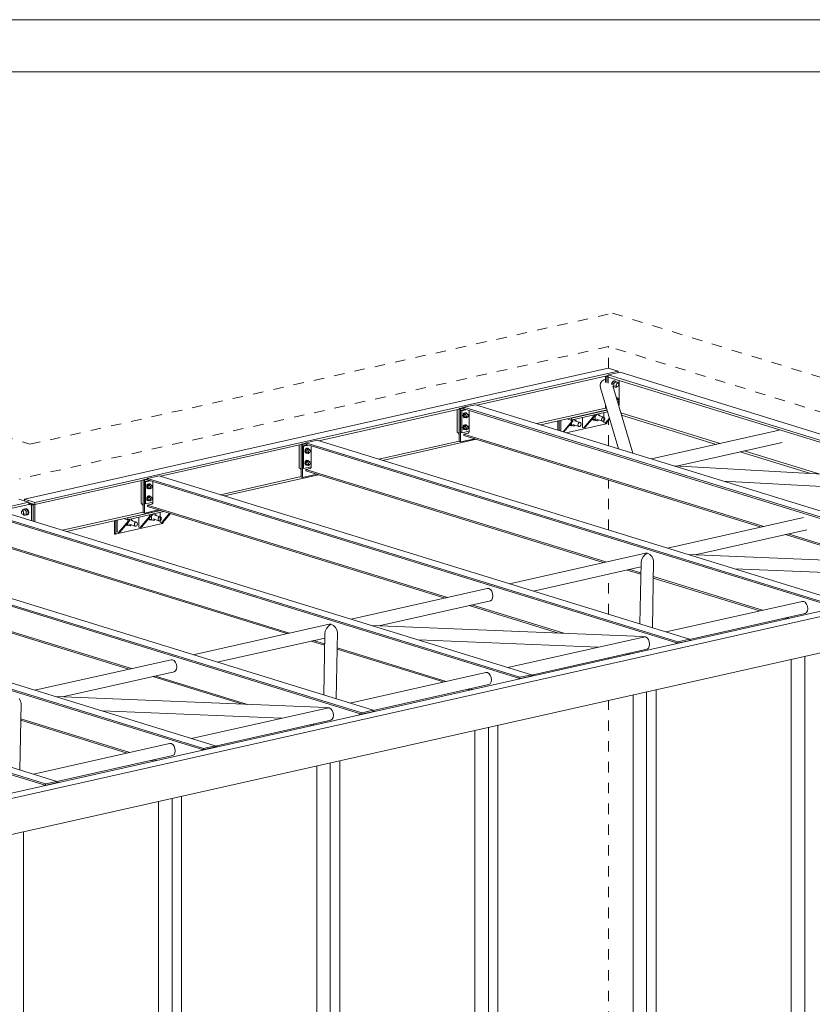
# Model space of a CAD drawing. Header units: millimetres. Extents: x -117 to 303, y -130 to 167.
# Tile 12 of 13: x 137 to 213, y 73 to 167. Entities that reach past the tile are written whole.
import ezdxf

# ---------------------------------------------------------------- set-up
doc = ezdxf.new("R2010")
doc.units = ezdxf.units.MM
doc.linetypes.add('XKITLINE00', pattern=[0])
doc.linetypes.add('XKITLINE01', pattern=[4, 1, -1, 1, -1])
for name, color, linetype, lineweight in [('List výkresu', 3, 'Continuous', 0), ('Prvek', 2, 'Continuous', 0), ('Šroub', 3, 'Continuous', 0)]:
    doc.layers.add(name, color=color, linetype=linetype, lineweight=lineweight)

msp = doc.modelspace()

# ---------------------------------------------------------------- linework, layer by layer
at = {"layer": 'List výkresu', "color": 7, "linetype": 'XKITLINE00', "lineweight": 0}
for p, q in [((302.828, 167.218), (-117.172, 167.218)), ((297.828, 162.218), (-112.172, 162.218))]:
    msp.add_line(p, q, dxfattribs=at)
at = {"layer": 'Prvek', "color": 7, "linetype": 'XKITLINE01', "lineweight": 0}
for p, q in [((137.921, 126.407), (193.963, 138.997)), ((193.963, 138.997), (215.265, 132.436)), ((193.573, 135.796), (136.922, 123.069)), ((193.573, 133.704), (193.573, 135.796)), ((214.355, 129.395), (193.573, 135.796)), ((133.375, 127.807), (137.921, 126.407)), ((193.573, 126.264), (193.573, 128.705)), ((193.573, 118.164), (193.573, 122.972)), ((193.573, 110.064), (193.573, 113.911)), ((193.573, 105.778), (193.573, 105.886)), ((193.573, 66.86), (193.573, 101.786))]:
    msp.add_line(p, q, dxfattribs=at)
at = {"layer": 'Prvek', "color": 3, "linetype": 'XKITLINE00', "lineweight": 0}
for p, q in [((137.41, 121.111), (193.528, 133.718)), ((194.503, 133.418), (193.528, 133.718)), ((138.385, 120.811), (194.503, 133.418)), ((180.914, 130.163), (193.286, 132.942)), ((193.13, 132.585), (192.935, 132.455)), ((193.286, 132.619), (193.13, 132.585)), ((193.286, 132.952), (193.546, 133.01)), ((193.286, 132.952), (193.416, 132.912)), ((193.286, 132.347), (193.286, 132.952)), ((193.546, 132.941), (193.416, 132.912)), ((193.416, 132.912), (193.546, 132.941)), ((193.416, 132.912), (193.416, 132.329)), ((193.546, 132.872), (193.416, 132.912)), ((193.416, 132.329), (193.416, 132.912)), ((194.686, 133.321), (193.546, 133.065)), ((193.546, 133.065), (193.546, 132.862)), ((214.198, 126.704), (193.546, 133.065)), ((193.546, 132.279), (193.546, 132.872)), ((214.198, 126.502), (193.546, 132.862)), ((194.503, 133.28), (194.503, 133.418)), ((194.603, 130.263), (194.603, 132.536)), ((194.686, 133.321), (214.365, 127.26)), ((192.804, 132.264), (192.759, 132.04)), ((192.759, 132.04), (192.804, 131.819)), ((192.935, 132.455), (192.804, 132.264)), ((192.804, 131.819), (194.537, 125.967)), ((195.911, 125.544), (193.989, 132.036)), ((165.706, 126.746), (179.218, 129.782)), ((179.03, 127.538), (179.03, 129.739)), ((179.657, 129.929), (179.218, 129.83)), ((179.218, 129.83), (179.348, 129.79)), ((179.218, 129.83), (179.218, 126.665)), ((179.657, 129.859), (179.348, 129.79)), ((179.348, 129.79), (179.348, 126.625)), ((179.847, 129.767), (179.348, 129.655)), ((179.951, 129.735), (179.452, 129.623)), ((180.768, 130.208), (179.657, 129.958)), ((179.657, 129.958), (179.657, 129.825)), ((179.657, 129.958), (230.665, 114.25)), ((179.657, 129.825), (230.651, 114.121)), ((180.768, 130.208), (231.775, 114.499)), ((186.674, 128.389), (193.286, 129.874)), ((187.055, 128.272), (193.43, 129.704)), ((193.286, 129.864), (193.286, 130.192)), ((193.286, 129.864), (193.393, 129.831)), ((194.589, 130.171), (194.56, 130.11)), ((194.603, 130.263), (194.589, 130.171)), ((179.348, 129.655), (179.452, 129.623)), ((179.348, 129.655), (179.348, 127.532)), ((179.452, 129.623), (179.452, 127.5)), ((180.177, 127.642), (180.177, 129.665)), ((189.578, 128.838), (189.927, 128.731)), ((189.957, 128.73), (189.927, 128.731)), ((190.005, 128.9), (189.94, 128.92)), ((189.957, 128.73), (193.484, 129.523)), ((189.982, 128.748), (189.957, 128.73)), ((189.999, 128.78), (189.982, 128.748)), ((190.005, 128.822), (189.999, 128.78)), ((190.005, 128.9), (193.44, 129.671)), ((190.005, 128.822), (190.005, 128.9)), ((190.027, 128.588), (190.027, 128.746)), ((190.149, 128.773), (190.149, 128.615)), ((191.056, 128.022), (191.056, 128.977)), ((192.096, 129.053), (191.186, 127.982)), ((192.217, 129.08), (191.308, 128.009)), ((192.096, 129.211), (192.096, 129.053)), ((192.096, 129.053), (192.217, 129.08)), ((192.217, 129.238), (192.217, 129.08)), ((193.125, 128.487), (193.125, 129.442)), ((193.255, 128.447), (193.661, 128.925)), ((193.686, 128.839), (193.376, 128.474)), ((194.764, 129.419), (204.304, 126.481)), ((194.83, 129.196), (203.923, 126.395)), ((188.706, 127.763), (188.706, 128.642)), ((188.836, 127.723), (188.836, 128.672)), ((188.988, 127.676), (188.988, 128.706)), ((189.198, 127.612), (190.027, 128.588)), ((190.149, 128.615), (189.276, 127.587)), ((189.509, 127.516), (193.35, 128.379)), ((190.149, 128.615), (190.027, 128.588)), ((191.186, 127.982), (191.056, 128.022)), ((191.186, 127.982), (191.308, 128.009)), ((193.255, 128.447), (193.125, 128.487)), ((193.376, 128.474), (193.255, 128.447)), ((193.35, 128.379), (193.376, 128.396)), ((193.376, 128.396), (193.393, 128.428)), ((193.393, 128.428), (193.398, 128.471)), ((193.398, 128.471), (193.398, 128.5)), ((171.847, 124.855), (180.873, 126.883)), ((179.111, 127.495), (179.03, 127.538)), ((179.183, 127.417), (179.111, 127.495)), ((179.218, 127.354), (179.183, 127.417)), ((179.348, 127.532), (179.452, 127.5)), ((179.348, 126.625), (180.713, 126.932)), ((179.452, 127.5), (180.177, 127.663)), ((179.657, 127.39), (180.07, 127.483)), ((179.657, 127.257), (179.657, 127.39)), ((179.657, 127.39), (208.516, 118.503)), ((179.657, 127.257), (208.266, 118.446)), ((180.111, 127.502), (180.07, 127.483)), ((180.146, 127.539), (180.111, 127.502)), ((180.169, 127.588), (180.146, 127.539)), ((180.177, 127.642), (180.169, 127.588)), ((197.692, 124.995), (209.975, 127.755)), ((150.498, 123.33), (164.01, 126.365)), ((163.822, 124.122), (163.822, 126.323)), ((164.449, 126.512), (164.01, 126.413)), ((164.01, 126.413), (164.14, 126.373)), ((164.01, 126.413), (164.01, 123.249)), ((164.449, 126.443), (164.14, 126.373)), ((164.14, 126.373), (164.14, 123.209)), ((164.639, 126.35), (164.14, 126.238)), ((164.14, 126.238), (164.244, 126.206)), ((164.14, 126.238), (164.14, 124.116)), ((164.743, 126.318), (164.244, 126.206)), ((164.244, 126.206), (164.244, 124.084)), ((165.56, 126.791), (164.449, 126.542)), ((164.449, 126.542), (164.449, 126.409)), ((164.449, 126.542), (215.457, 110.833)), ((164.449, 126.409), (215.442, 110.704)), ((164.969, 124.225), (164.969, 126.249)), ((165.56, 126.791), (216.567, 111.082)), ((171.466, 124.972), (179.218, 126.714)), ((179.218, 126.665), (179.348, 126.625)), ((200.118, 124.306), (210.274, 126.587)), ((206.241, 125.681), (212.987, 123.604)), ((206.622, 125.767), (213.787, 123.56)), ((163.903, 124.078), (163.822, 124.122)), ((163.975, 124.001), (163.903, 124.078)), ((164.01, 123.938), (163.975, 124.001)), ((164.14, 124.116), (164.244, 124.084)), ((164.244, 124.084), (164.969, 124.247)), ((164.449, 123.974), (164.862, 124.066)), ((164.903, 124.086), (164.862, 124.066)), ((164.938, 124.123), (164.903, 124.086)), ((164.961, 124.172), (164.938, 124.123)), ((164.969, 124.225), (164.961, 124.172)), ((199.891, 124.318), (227.66, 122.803)), ((149.241, 123.096), (148.802, 122.997)), ((150.351, 123.375), (149.241, 123.125)), ((149.241, 123.125), (149.241, 122.992)), ((149.241, 123.125), (200.249, 107.417)), ((150.351, 123.375), (201.359, 107.666)), ((156.258, 121.556), (164.01, 123.297)), ((156.639, 121.439), (165.665, 123.466)), ((164.01, 123.249), (164.14, 123.209)), ((164.14, 123.209), (165.505, 123.515)), ((164.449, 123.84), (164.449, 123.974)), ((164.449, 123.974), (193.308, 115.086)), ((164.449, 123.84), (193.058, 115.03)), ((138.385, 120.608), (148.802, 122.949)), ((148.614, 120.705), (148.614, 122.906)), ((148.802, 122.997), (148.932, 122.957)), ((148.802, 122.997), (148.802, 119.832)), ((149.241, 123.026), (148.932, 122.957)), ((148.932, 122.957), (148.932, 119.792)), ((149.431, 122.934), (148.932, 122.822)), ((148.932, 122.822), (149.036, 122.79)), ((148.932, 122.822), (148.932, 120.699)), ((149.535, 122.902), (149.036, 122.79)), ((149.036, 122.79), (149.036, 120.667)), ((149.241, 122.992), (200.234, 107.288)), ((149.761, 120.809), (149.761, 122.832)), ((204.623, 122.861), (223.366, 121.839)), ((52.123, 101.571), (137.821, 120.823)), ((135.03, 119.993), (137.821, 120.62)), ((137.821, 120.823), (136.846, 121.123)), ((137.41, 120.949), (137.41, 121.111)), ((137.41, 121.111), (138.385, 120.811)), ((137.821, 120.62), (137.821, 120.823)), ((137.821, 120.782), (138.385, 120.608)), ((137.821, 120.782), (138.385, 120.608)), ((138.232, 120.574), (137.821, 120.701)), ((137.821, 120.701), (138.232, 120.574)), ((138.08, 120.54), (137.821, 120.62)), ((138.08, 120.54), (138.232, 120.574)), ((138.08, 119.054), (138.08, 120.54)), ((138.232, 120.574), (138.385, 120.608)), ((138.232, 119.007), (138.232, 120.574)), ((138.232, 120.574), (138.232, 119.007)), ((138.385, 120.608), (138.385, 120.811)), ((138.385, 120.608), (138.385, 118.96)), ((148.694, 120.662), (148.614, 120.705)), ((148.767, 120.584), (148.694, 120.662)), ((148.802, 120.521), (148.767, 120.584)), ((148.932, 120.699), (149.036, 120.667)), ((149.036, 120.667), (149.761, 120.83)), ((149.241, 120.557), (149.654, 120.65)), ((149.241, 120.424), (149.241, 120.557)), ((149.241, 120.557), (178.1, 111.67)), ((149.241, 120.424), (177.85, 111.613)), ((149.695, 120.669), (149.654, 120.65)), ((149.729, 120.706), (149.695, 120.669)), ((149.752, 120.755), (149.729, 120.706)), ((149.761, 120.809), (149.752, 120.755)), ((133.773, 119.789), (185.041, 104)), ((133.773, 119.656), (185.026, 103.871)), ((134.884, 120.038), (186.151, 104.249)), ((141.05, 118.139), (148.802, 119.881)), ((141.431, 118.022), (150.457, 120.05)), ((147.346, 119.316), (147.281, 119.336)), ((147.298, 119.147), (150.819, 119.938)), ((147.346, 119.316), (150.521, 120.03)), ((147.346, 119.239), (147.346, 119.316)), ((148.398, 118.439), (148.398, 119.394)), ((149.437, 119.469), (148.528, 118.399)), ((149.558, 119.497), (148.649, 118.426)), ((148.802, 119.832), (148.932, 119.792)), ((148.932, 119.792), (150.297, 120.099)), ((149.437, 119.627), (149.437, 119.469)), ((149.437, 119.469), (149.558, 119.497)), ((149.558, 119.655), (149.558, 119.497)), ((150.466, 118.903), (150.466, 119.859)), ((150.596, 118.863), (151.366, 119.77)), ((151.444, 119.746), (150.717, 118.891)), ((199.24, 116.419), (212.33, 119.359)), ((146.047, 119.059), (146.047, 117.787)), ((146.129, 117.77), (150.692, 118.795)), ((146.177, 117.863), (146.177, 119.088)), ((146.329, 117.974), (146.329, 119.123)), ((147.368, 119.005), (146.459, 117.934)), ((147.49, 119.032), (146.581, 117.961)), ((146.919, 119.255), (147.268, 119.147)), ((147.298, 119.147), (147.268, 119.147)), ((147.323, 119.164), (147.298, 119.147)), ((147.34, 119.197), (147.323, 119.164)), ((147.346, 119.239), (147.34, 119.197)), ((147.368, 119.163), (147.368, 119.005)), ((147.368, 119.005), (147.49, 119.032)), ((147.49, 119.19), (147.49, 119.032)), ((148.528, 118.399), (148.398, 118.439)), ((148.528, 118.399), (148.649, 118.426)), ((150.596, 118.863), (150.466, 118.903)), ((150.717, 118.891), (150.596, 118.863)), ((150.692, 118.795), (150.717, 118.813)), ((150.717, 118.813), (150.734, 118.845)), ((150.734, 118.845), (150.74, 118.888)), ((150.74, 118.888), (150.74, 118.917)), ((129.738, 91.438), (247.296, 117.847)), ((130.712, 91.138), (248.271, 117.547)), ((146.047, 117.787), (146.099, 117.771)), ((146.129, 117.77), (146.099, 117.771)), ((146.154, 117.788), (146.129, 117.77)), ((146.171, 117.82), (146.154, 117.788)), ((146.177, 117.863), (146.171, 117.82)), ((146.459, 117.934), (146.329, 117.974)), ((146.459, 117.934), (146.581, 117.961)), ((201.896, 115.781), (212.63, 118.192)), ((210.584, 117.733), (219.191, 115.082)), ((210.834, 117.789), (219.689, 115.062)), ((119.675, 116.622), (170.943, 100.833)), ((133.773, 117.221), (162.892, 108.253)), ((133.773, 117.087), (162.642, 108.197)), ((118.565, 116.372), (169.833, 100.584)), ((118.565, 116.239), (169.818, 100.455)), ((197.122, 115.943), (184.032, 113.002)), ((196.877, 115.535), (196.745, 115.271)), ((197.075, 115.773), (196.877, 115.535)), ((197.286, 115.933), (197.075, 115.773)), ((197.272, 115.941), (197.122, 115.943)), ((197.286, 115.933), (197.272, 115.941)), ((197.308, 115.93), (197.286, 115.933)), ((197.537, 115.815), (197.308, 115.93)), ((197.732, 115.629), (197.537, 115.815)), ((197.862, 115.4), (197.732, 115.629)), ((201.223, 115.808), (227.283, 114.755)), ((186.35, 112.288), (196.692, 114.612)), ((196.699, 115.022), (196.596, 109.133)), ((196.745, 115.271), (196.699, 115.022)), ((197.795, 108.763), (197.907, 115.164)), ((197.907, 115.164), (197.862, 115.4)), ((118.565, 113.804), (147.684, 104.837)), ((118.565, 113.671), (147.434, 104.78)), ((130.712, 87.665), (248.271, 114.074)), ((195.376, 114.316), (196.68, 113.915)), ((195.626, 114.372), (196.682, 114.047)), ((197.881, 113.678), (208.375, 110.446)), ((205.7, 114.429), (222.995, 113.73)), ((103.357, 112.956), (154.625, 97.167)), ((103.357, 112.823), (154.61, 97.038)), ((104.467, 113.205), (155.735, 97.416)), ((197.879, 113.545), (208.125, 110.39)), ((181.914, 112.526), (168.824, 109.586)), ((182.064, 112.525), (181.914, 112.526)), ((182.214, 112.434), (182.064, 112.525)), ((182.341, 112.269), (182.214, 112.434)), ((182.426, 112.054), (182.341, 112.269)), ((182.456, 111.822), (182.426, 112.054)), ((182.426, 111.609), (182.456, 111.822)), ((171.48, 108.948), (182.214, 111.359)), ((180.168, 110.9), (188.775, 108.249)), ((180.418, 110.956), (189.273, 108.229)), ((182.214, 111.359), (182.341, 111.446)), ((182.341, 111.446), (182.426, 111.609)), ((212.19, 111.303), (199.099, 108.362)), ((212.339, 111.301), (212.19, 111.303)), ((212.489, 111.21), (212.339, 111.301)), ((212.616, 111.045), (212.489, 111.21)), ((212.701, 110.83), (212.616, 111.045)), ((212.731, 110.598), (212.701, 110.83)), ((201.359, 107.635), (212.489, 110.135)), ((212.489, 110.135), (212.616, 110.222)), ((212.616, 110.222), (212.701, 110.385)), ((212.701, 110.385), (212.731, 110.598)), ((88.149, 109.539), (139.416, 93.751)), ((88.149, 109.406), (139.402, 93.622)), ((89.259, 109.789), (140.527, 94)), ((166.706, 109.11), (153.616, 106.169)), ((166.659, 108.94), (166.461, 108.702)), ((166.87, 109.1), (166.659, 108.94)), ((166.856, 109.108), (166.706, 109.11)), ((166.87, 109.1), (166.856, 109.108)), ((166.891, 109.097), (166.87, 109.1)), ((167.121, 108.982), (166.891, 109.097)), ((167.316, 108.796), (167.121, 108.982)), ((170.807, 108.975), (196.866, 107.922)), ((210.443, 109.676), (210.645, 109.614)), ((210.693, 109.732), (210.895, 109.67)), ((166.283, 108.189), (166.18, 102.3)), ((166.329, 108.438), (166.283, 108.189)), ((166.461, 108.702), (166.329, 108.438)), ((167.446, 108.567), (167.316, 108.796)), ((167.379, 101.93), (167.491, 108.331)), ((167.491, 108.331), (167.446, 108.567)), ((197.096, 107.895), (196.866, 107.922)), ((155.934, 105.455), (166.276, 107.779)), ((164.96, 107.483), (166.263, 107.082)), ((165.21, 107.539), (166.266, 107.214)), ((175.284, 107.596), (192.579, 106.897)), ((183.891, 104.945), (196.634, 107.808)), ((196.634, 107.808), (197.117, 107.885)), ((197.117, 107.885), (197.096, 107.895)), ((197.131, 107.884), (197.117, 107.885)), ((197.281, 107.794), (197.131, 107.884)), ((197.408, 107.629), (197.281, 107.794)), ((197.493, 107.414), (197.408, 107.629)), ((197.408, 106.806), (197.493, 106.969)), ((197.523, 107.182), (197.493, 107.414)), ((197.493, 106.969), (197.523, 107.182)), ((200.044, 107.245), (201.564, 107.587)), ((200.068, 107.238), (200.044, 107.245)), ((200.044, 107.232), (200.044, 107.245)), ((200.249, 107.417), (201.359, 107.666)), ((200.249, 107.291), (200.249, 107.417)), ((201.359, 107.666), (201.359, 107.541)), ((201.564, 107.587), (201.589, 107.579)), ((167.463, 106.712), (177.709, 103.557)), ((167.465, 106.845), (177.959, 103.613)), ((186.151, 104.219), (197.281, 106.719)), ((195.235, 106.259), (195.437, 106.197)), ((195.485, 106.315), (195.687, 106.253)), ((197.281, 106.719), (197.408, 106.806)), ((212.438, 45.052), (212.438, 106.025)), ((151.498, 105.693), (138.408, 102.753)), ((151.648, 105.692), (151.498, 105.693)), ((151.798, 105.601), (151.648, 105.692)), ((151.925, 105.436), (151.798, 105.601)), ((152.01, 105.221), (151.925, 105.436)), ((152.04, 104.989), (152.01, 105.221)), ((211.14, 45.452), (211.14, 105.733)), ((141.064, 102.115), (151.798, 104.526)), ((150.002, 104.123), (158.857, 101.396)), ((151.798, 104.526), (151.925, 104.613)), ((151.925, 104.613), (152.01, 104.776)), ((152.01, 104.776), (152.04, 104.989)), ((181.773, 104.47), (168.683, 101.529)), ((181.923, 104.468), (181.773, 104.47)), ((182.073, 104.377), (181.923, 104.468)), ((182.2, 104.212), (182.073, 104.377)), ((182.285, 103.997), (182.2, 104.212)), ((184.835, 103.829), (186.356, 104.17)), ((185.041, 104), (186.151, 104.249)), ((186.151, 104.249), (186.151, 104.124)), ((186.356, 104.17), (186.381, 104.163)), ((149.752, 104.067), (158.359, 101.416)), ((170.943, 100.802), (182.073, 103.302)), ((182.073, 103.302), (182.2, 103.389)), ((182.2, 103.389), (182.285, 103.552)), ((182.315, 103.765), (182.285, 103.997)), ((182.285, 103.552), (182.315, 103.765)), ((184.86, 103.821), (184.835, 103.829)), ((184.835, 103.816), (184.835, 103.829)), ((185.041, 103.875), (185.041, 104)), ((180.027, 102.843), (180.229, 102.781)), ((180.277, 102.899), (180.479, 102.837)), ((195.931, 42.036), (195.931, 102.316)), ((197.23, 41.636), (197.23, 102.608)), ((198.143, 41.841), (198.143, 102.813)), ((137.029, 101.734), (136.899, 101.963)), ((136.963, 95.097), (137.075, 101.498)), ((137.075, 101.498), (137.029, 101.734)), ((140.391, 102.142), (166.45, 101.089)), ((144.867, 100.763), (162.163, 100.064)), ((153.475, 98.112), (166.218, 100.975)), ((166.218, 100.975), (166.701, 101.052)), ((166.68, 101.062), (166.45, 101.089)), ((166.701, 101.052), (166.68, 101.062)), ((166.715, 101.051), (166.701, 101.052)), ((166.865, 100.961), (166.715, 101.051)), ((166.992, 100.796), (166.865, 100.961)), ((167.077, 100.581), (166.992, 100.796)), ((167.107, 100.349), (167.077, 100.581)), ((167.077, 100.136), (167.107, 100.349)), ((169.627, 100.412), (171.148, 100.754)), ((169.652, 100.405), (169.627, 100.412)), ((169.627, 100.399), (169.627, 100.412)), ((169.833, 100.584), (170.943, 100.833)), ((169.833, 100.458), (169.833, 100.584)), ((170.943, 100.833), (170.943, 100.708)), ((171.148, 100.754), (171.172, 100.746)), ((137.047, 99.879), (147.293, 96.724)), ((137.049, 100.012), (147.543, 96.78)), ((155.735, 97.386), (166.865, 99.886)), ((164.819, 99.426), (165.02, 99.364)), ((165.069, 99.482), (165.27, 99.42)), ((166.865, 99.886), (166.992, 99.973)), ((166.992, 99.973), (167.077, 100.136)), ((182.935, 38.424), (182.935, 99.396)), ((180.723, 38.619), (180.723, 98.9)), ((182.022, 38.219), (182.022, 99.192)), ((151.357, 97.637), (138.267, 94.696)), ((151.507, 97.635), (151.357, 97.637)), ((151.657, 97.544), (151.507, 97.635)), ((151.784, 97.379), (151.657, 97.544)), ((151.657, 96.469), (151.784, 96.556)), ((151.869, 97.164), (151.784, 97.379)), ((151.784, 96.556), (151.869, 96.719)), ((151.899, 96.932), (151.869, 97.164)), ((151.869, 96.719), (151.899, 96.932)), ((154.419, 96.996), (155.94, 97.337)), ((154.444, 96.988), (154.419, 96.996)), ((154.419, 96.983), (154.419, 96.996)), ((154.625, 97.167), (155.735, 97.416)), ((154.625, 97.042), (154.625, 97.167)), ((155.735, 97.416), (155.735, 97.291)), ((155.94, 97.337), (155.964, 97.33)), ((140.527, 93.969), (151.657, 96.469)), ((149.611, 96.01), (149.812, 95.948)), ((149.861, 96.066), (150.062, 96.004)), ((166.814, 34.803), (166.814, 95.775)), ((167.727, 35.008), (167.727, 95.98)), ((165.515, 35.203), (165.515, 95.483)), ((139.211, 93.579), (140.732, 93.921)), ((139.416, 93.751), (140.527, 94)), ((139.416, 93.625), (139.416, 93.751)), ((140.527, 94), (140.527, 93.875)), ((140.732, 93.921), (140.756, 93.913)), ((139.235, 93.572), (139.211, 93.579)), ((139.211, 93.566), (139.211, 93.579)), ((150.307, 31.786), (150.307, 92.067)), ((151.606, 31.386), (151.606, 92.359)), ((152.519, 31.591), (152.519, 92.563)), ((137.31, 28.175), (137.31, 89.147))]:
    msp.add_line(p, q, dxfattribs=at)
at = {"layer": 'Šroub', "color": 7, "linetype": 'XKITLINE00', "lineweight": 0}
for p, q in [((193.88, 132.32), (193.857, 132.202)), ((193.964, 132.444), (193.88, 132.32)), ((193.889, 132.156), (193.913, 132.279)), ((194.117, 132.505), (193.913, 132.311)), ((194.082, 132.259), (193.913, 132.311)), ((193.913, 132.311), (193.913, 132.124)), ((193.935, 132.332), (194.003, 132.432)), ((194.078, 132.509), (193.964, 132.444)), ((194.082, 131.961), (193.998, 131.987)), ((194.003, 132.432), (194.095, 132.484)), ((194.011, 131.963), (194.117, 131.909)), ((194.021, 131.929), (194.095, 131.92)), ((194.116, 132.504), (194.078, 132.509)), ((194.286, 132.453), (194.082, 132.259)), ((194.082, 131.961), (194.082, 132.259)), ((194.286, 131.857), (194.082, 131.961)), ((194.117, 132.505), (194.286, 132.453)), ((194.117, 131.909), (194.286, 131.857)), ((194.122, 132.504), (194.192, 132.496)), ((194.161, 132.492), (194.231, 132.484)), ((194.192, 132.496), (194.231, 132.484)), ((194.225, 132.008), (194.368, 131.964)), ((194.231, 132.484), (194.249, 132.465)), ((194.489, 132.35), (194.286, 132.453)), ((194.286, 131.857), (194.394, 131.961)), ((194.307, 132.084), (194.323, 132.165)), ((194.323, 132.01), (194.307, 132.084)), ((194.323, 132.165), (194.368, 132.231)), ((194.368, 131.964), (194.323, 132.01)), ((194.347, 132.303), (194.489, 132.259)), ((194.368, 132.231), (194.429, 132.266)), ((194.429, 131.957), (194.368, 131.964)), ((194.429, 132.266), (194.489, 132.259)), ((194.489, 131.991), (194.429, 131.957)), ((194.489, 132.259), (194.489, 132.35)), ((194.489, 132.259), (194.534, 132.212)), ((194.534, 132.058), (194.489, 131.991)), ((194.534, 132.212), (194.55, 132.139)), ((194.55, 132.139), (194.534, 132.058)), ((194.489, 130.806), (194.329, 130.888)), ((194.369, 130.752), (194.489, 130.715)), ((194.386, 130.698), (194.429, 130.722)), ((194.429, 130.722), (194.489, 130.715)), ((194.489, 130.715), (194.489, 130.806)), ((194.489, 130.715), (194.534, 130.669)), ((194.534, 130.669), (194.55, 130.595)), ((194.464, 130.433), (194.489, 130.448)), ((194.534, 130.514), (194.489, 130.448)), ((194.55, 130.595), (194.534, 130.514)), ((179.598, 129.289), (179.574, 129.168)), ((179.574, 129.168), (179.598, 129.057)), ((179.665, 129.389), (179.598, 129.289)), ((179.598, 129.057), (179.665, 128.988)), ((179.606, 129.158), (179.631, 129.279)), ((179.631, 129.047), (179.606, 129.158)), ((179.631, 129.279), (179.698, 129.379)), ((179.698, 128.978), (179.631, 129.047)), ((179.789, 129.41), (179.644, 129.272)), ((179.774, 129.232), (179.644, 129.272)), ((179.644, 129.272), (179.644, 129.06)), ((179.774, 129.02), (179.644, 129.06)), ((179.644, 129.06), (179.789, 128.987)), ((179.756, 129.44), (179.665, 129.389)), ((179.665, 128.988), (179.698, 128.978)), ((179.698, 129.379), (179.789, 129.43)), ((179.789, 128.967), (179.698, 128.978)), ((179.848, 129.43), (179.756, 129.44)), ((179.919, 129.37), (179.774, 129.232)), ((179.774, 129.02), (179.774, 129.232)), ((179.919, 128.947), (179.774, 129.02)), ((179.789, 129.43), (179.88, 129.42)), ((179.789, 129.41), (179.919, 129.37)), ((179.789, 128.987), (179.919, 128.947)), ((179.812, 128.98), (179.789, 128.967)), ((179.848, 129.43), (179.88, 129.42)), ((179.873, 129.048), (179.964, 129.02)), ((179.88, 129.42), (179.935, 129.362)), ((179.918, 129.11), (179.931, 129.171)), ((179.931, 129.055), (179.918, 129.11)), ((180.063, 129.297), (179.919, 129.37)), ((179.919, 128.947), (179.992, 129.017)), ((179.931, 129.171), (179.964, 129.221)), ((179.964, 129.02), (179.931, 129.055)), ((179.964, 129.269), (180.055, 129.241)), ((179.964, 129.221), (180.01, 129.247)), ((180.01, 129.015), (179.964, 129.02)), ((180.01, 129.247), (180.055, 129.241)), ((180.055, 129.041), (180.01, 129.015)), ((180.055, 129.241), (180.089, 129.206)), ((180.089, 129.091), (180.055, 129.041)), ((180.063, 129.233), (180.063, 129.297)), ((180.089, 129.206), (180.101, 129.151)), ((180.101, 129.151), (180.089, 129.091)), ((190.149, 128.738), (190.197, 128.784)), ((190.452, 128.693), (190.25, 128.796)), ((192.012, 128.839), (192.014, 128.83)), ((192.014, 128.83), (192.117, 128.723)), ((192.053, 128.818), (192.041, 128.873)), ((192.156, 128.711), (192.053, 128.818)), ((192.069, 128.905), (192.069, 128.833)), ((192.277, 128.769), (192.069, 128.833)), ((192.069, 128.833), (192.297, 128.717)), ((192.217, 129.122), (192.277, 129.103)), ((192.479, 129.297), (192.277, 129.103)), ((192.277, 129.103), (192.277, 128.769)), ((192.505, 128.653), (192.277, 128.769)), ((192.429, 128.803), (192.987, 128.631)), ((192.505, 128.653), (192.605, 128.749)), ((192.733, 129.206), (192.531, 129.309)), ((192.581, 129.172), (193.139, 129)), ((192.733, 129.125), (192.733, 129.206)), ((192.911, 128.781), (192.931, 128.883)), ((192.931, 128.69), (192.911, 128.781)), ((192.931, 128.883), (192.987, 128.966)), ((192.987, 128.966), (193.063, 129.009)), ((193.063, 129.009), (193.139, 129)), ((193.139, 129), (193.195, 128.942)), ((193.195, 128.749), (193.139, 128.666)), ((193.195, 128.942), (193.215, 128.85)), ((193.215, 128.85), (193.195, 128.749)), ((179.598, 128.131), (179.574, 128.01)), ((179.574, 128.01), (179.598, 127.9)), ((179.665, 128.231), (179.598, 128.131)), ((179.598, 127.9), (179.665, 127.83)), ((179.606, 128), (179.631, 128.121)), ((179.631, 127.89), (179.606, 128)), ((179.631, 128.121), (179.698, 128.221)), ((179.698, 127.82), (179.631, 127.89)), ((179.789, 128.253), (179.644, 128.114)), ((179.774, 128.074), (179.644, 128.114)), ((179.644, 128.114), (179.644, 127.903)), ((179.774, 127.863), (179.644, 127.903)), ((179.644, 127.903), (179.789, 127.829)), ((179.756, 128.283), (179.665, 128.231)), ((179.665, 127.83), (179.698, 127.82)), ((179.698, 128.221), (179.789, 128.273)), ((179.789, 127.809), (179.698, 127.82)), ((179.848, 128.272), (179.756, 128.283)), ((179.919, 128.213), (179.774, 128.074)), ((179.774, 127.863), (179.774, 128.074)), ((179.919, 127.789), (179.774, 127.863)), ((179.789, 128.273), (179.88, 128.262)), ((179.789, 128.253), (179.919, 128.213)), ((179.789, 127.829), (179.919, 127.789)), ((179.812, 127.822), (179.789, 127.809)), ((179.848, 128.272), (179.88, 128.262)), ((179.873, 127.891), (179.964, 127.863)), ((179.88, 128.262), (179.935, 128.204)), ((179.918, 127.953), (179.931, 128.013)), ((179.931, 127.897), (179.918, 127.953)), ((180.063, 128.139), (179.919, 128.213)), ((179.919, 127.789), (179.992, 127.859)), ((179.931, 128.013), (179.964, 128.063)), ((179.964, 127.863), (179.931, 127.897)), ((179.964, 128.112), (180.055, 128.084)), ((179.964, 128.063), (180.01, 128.089)), ((180.01, 127.857), (179.964, 127.863)), ((180.01, 128.089), (180.055, 128.084)), ((180.055, 127.883), (180.01, 127.857)), ((180.055, 128.084), (180.089, 128.049)), ((180.089, 127.933), (180.055, 127.883)), ((180.063, 128.075), (180.063, 128.139)), ((180.089, 128.049), (180.101, 127.994)), ((180.101, 127.994), (180.089, 127.933)), ((189.836, 128.21), (189.82, 128.227)), ((189.875, 128.198), (189.832, 128.243)), ((189.836, 128.21), (189.875, 128.198)), ((190.016, 128.205), (189.865, 128.281)), ((190.016, 128.182), (189.875, 128.198)), ((189.876, 128.294), (189.995, 128.257)), ((189.995, 128.434), (189.995, 128.257)), ((189.995, 128.257), (190.223, 128.141)), ((190.223, 128.141), (190.016, 128.205)), ((190.042, 128.197), (190.016, 128.182)), ((190.147, 128.291), (190.706, 128.119)), ((190.223, 128.141), (190.323, 128.237)), ((190.299, 128.659), (190.858, 128.487)), ((190.452, 128.612), (190.452, 128.693)), ((190.63, 128.269), (190.65, 128.37)), ((190.65, 128.177), (190.63, 128.269)), ((190.65, 128.37), (190.706, 128.453)), ((190.706, 128.119), (190.65, 128.177)), ((190.706, 128.453), (190.782, 128.496)), ((190.782, 128.11), (190.706, 128.119)), ((190.782, 128.496), (190.858, 128.487)), ((190.858, 128.153), (190.782, 128.11)), ((190.858, 128.487), (190.914, 128.429)), ((190.914, 128.236), (190.858, 128.153)), ((190.914, 128.429), (190.934, 128.337)), ((190.934, 128.337), (190.914, 128.236)), ((192.117, 128.723), (192.156, 128.711)), ((192.297, 128.695), (192.156, 128.711)), ((192.297, 128.717), (192.505, 128.653)), ((192.323, 128.709), (192.297, 128.695)), ((192.987, 128.631), (192.931, 128.69)), ((193.063, 128.623), (192.987, 128.631)), ((193.139, 128.666), (193.063, 128.623)), ((164.457, 125.972), (164.39, 125.873)), ((164.423, 125.863), (164.489, 125.962)), ((164.581, 125.994), (164.436, 125.856)), ((164.548, 126.024), (164.457, 125.972)), ((164.489, 125.962), (164.581, 126.014)), ((164.639, 126.013), (164.548, 126.024)), ((164.711, 125.954), (164.566, 125.816)), ((164.581, 126.014), (164.672, 126.003)), ((164.581, 125.994), (164.711, 125.954)), ((164.639, 126.013), (164.672, 126.003)), ((164.672, 126.003), (164.727, 125.945)), ((164.855, 125.881), (164.711, 125.954)), ((164.39, 125.873), (164.366, 125.751)), ((164.366, 125.751), (164.39, 125.641)), ((164.39, 125.641), (164.457, 125.571)), ((164.398, 125.741), (164.423, 125.863)), ((164.423, 125.631), (164.398, 125.741)), ((164.489, 125.561), (164.423, 125.631)), ((164.566, 125.816), (164.436, 125.856)), ((164.436, 125.856), (164.436, 125.644)), ((164.566, 125.604), (164.436, 125.644)), ((164.436, 125.644), (164.581, 125.571)), ((164.457, 125.571), (164.489, 125.561)), ((164.581, 125.551), (164.489, 125.561)), ((164.566, 125.604), (164.566, 125.816)), ((164.711, 125.531), (164.566, 125.604)), ((164.581, 125.571), (164.711, 125.531)), ((164.603, 125.564), (164.581, 125.551)), ((164.665, 125.632), (164.756, 125.604)), ((164.71, 125.694), (164.722, 125.754)), ((164.722, 125.639), (164.71, 125.694)), ((164.711, 125.531), (164.784, 125.601)), ((164.722, 125.754), (164.756, 125.804)), ((164.756, 125.604), (164.722, 125.639)), ((164.756, 125.853), (164.847, 125.825)), ((164.756, 125.804), (164.801, 125.83)), ((164.801, 125.598), (164.756, 125.604)), ((164.801, 125.83), (164.847, 125.825)), ((164.847, 125.624), (164.801, 125.598)), ((164.847, 125.825), (164.88, 125.79)), ((164.88, 125.674), (164.847, 125.624)), ((164.855, 125.817), (164.855, 125.881)), ((164.88, 125.79), (164.893, 125.735)), ((164.893, 125.735), (164.88, 125.674)), ((164.39, 124.715), (164.366, 124.594)), ((164.366, 124.594), (164.39, 124.483)), ((164.457, 124.815), (164.39, 124.715)), ((164.39, 124.483), (164.457, 124.414)), ((164.398, 124.584), (164.423, 124.705)), ((164.423, 124.473), (164.398, 124.584)), ((164.423, 124.705), (164.489, 124.805)), ((164.489, 124.404), (164.423, 124.473)), ((164.581, 124.836), (164.436, 124.698)), ((164.566, 124.658), (164.436, 124.698)), ((164.436, 124.698), (164.436, 124.486)), ((164.566, 124.446), (164.436, 124.486)), ((164.436, 124.486), (164.581, 124.413)), ((164.548, 124.866), (164.457, 124.815)), ((164.457, 124.414), (164.489, 124.404)), ((164.489, 124.805), (164.581, 124.856)), ((164.581, 124.393), (164.489, 124.404)), ((164.639, 124.856), (164.548, 124.866)), ((164.711, 124.796), (164.566, 124.658)), ((164.566, 124.446), (164.566, 124.658)), ((164.711, 124.373), (164.566, 124.446)), ((164.581, 124.856), (164.672, 124.846)), ((164.581, 124.836), (164.711, 124.796)), ((164.581, 124.413), (164.711, 124.373)), ((164.603, 124.406), (164.581, 124.393)), ((164.639, 124.856), (164.672, 124.846)), ((164.665, 124.474), (164.756, 124.446)), ((164.672, 124.846), (164.727, 124.788)), ((164.71, 124.536), (164.722, 124.597)), ((164.722, 124.481), (164.71, 124.536)), ((164.855, 124.723), (164.711, 124.796)), ((164.711, 124.373), (164.784, 124.443)), ((164.722, 124.597), (164.756, 124.647)), ((164.756, 124.446), (164.722, 124.481)), ((164.756, 124.695), (164.847, 124.667)), ((164.756, 124.647), (164.801, 124.672)), ((164.801, 124.441), (164.756, 124.446)), ((164.801, 124.672), (164.847, 124.667)), ((164.847, 124.467), (164.801, 124.441)), ((164.847, 124.667), (164.88, 124.632)), ((164.88, 124.516), (164.847, 124.467)), ((164.855, 124.659), (164.855, 124.723)), ((164.88, 124.632), (164.893, 124.577)), ((164.893, 124.577), (164.88, 124.516)), ((149.182, 122.456), (149.158, 122.335)), ((149.158, 122.335), (149.182, 122.224)), ((149.249, 122.556), (149.182, 122.456)), ((149.182, 122.224), (149.249, 122.155)), ((149.19, 122.325), (149.214, 122.446)), ((149.214, 122.214), (149.19, 122.325)), ((149.214, 122.446), (149.281, 122.546)), ((149.281, 122.145), (149.214, 122.214)), ((149.373, 122.577), (149.228, 122.439)), ((149.358, 122.399), (149.228, 122.439)), ((149.228, 122.439), (149.228, 122.227)), ((149.358, 122.187), (149.228, 122.227)), ((149.228, 122.227), (149.373, 122.154)), ((149.34, 122.607), (149.249, 122.556)), ((149.249, 122.155), (149.281, 122.145)), ((149.281, 122.546), (149.373, 122.597)), ((149.373, 122.134), (149.281, 122.145)), ((149.431, 122.597), (149.34, 122.607)), ((149.502, 122.537), (149.358, 122.399)), ((149.358, 122.187), (149.358, 122.399)), ((149.502, 122.114), (149.358, 122.187)), ((149.373, 122.597), (149.464, 122.587)), ((149.373, 122.577), (149.502, 122.537)), ((149.373, 122.154), (149.502, 122.114)), ((149.395, 122.147), (149.373, 122.134)), ((149.431, 122.597), (149.464, 122.587)), ((149.457, 122.215), (149.548, 122.187)), ((149.464, 122.587), (149.519, 122.529)), ((149.647, 122.464), (149.502, 122.537)), ((149.502, 122.277), (149.514, 122.338)), ((149.514, 122.222), (149.502, 122.277)), ((149.502, 122.114), (149.576, 122.184)), ((149.514, 122.338), (149.548, 122.388)), ((149.548, 122.187), (149.514, 122.222)), ((149.548, 122.436), (149.639, 122.408)), ((149.548, 122.388), (149.593, 122.414)), ((149.593, 122.182), (149.548, 122.187)), ((149.593, 122.414), (149.639, 122.408)), ((149.639, 122.208), (149.593, 122.182)), ((149.639, 122.408), (149.672, 122.373)), ((149.672, 122.258), (149.639, 122.208)), ((149.647, 122.4), (149.647, 122.464)), ((149.672, 122.373), (149.685, 122.318)), ((149.685, 122.318), (149.672, 122.258)), ((149.182, 121.298), (149.158, 121.177)), ((149.158, 121.177), (149.182, 121.067)), ((149.249, 121.398), (149.182, 121.298)), ((149.19, 121.167), (149.214, 121.288)), ((149.214, 121.057), (149.19, 121.167)), ((149.214, 121.288), (149.281, 121.388)), ((149.373, 121.42), (149.228, 121.281)), ((149.358, 121.241), (149.228, 121.281)), ((149.228, 121.281), (149.228, 121.07)), ((149.34, 121.45), (149.249, 121.398)), ((149.281, 121.388), (149.373, 121.44)), ((149.431, 121.439), (149.34, 121.45)), ((149.502, 121.38), (149.358, 121.241)), ((149.358, 121.03), (149.358, 121.241)), ((149.373, 121.44), (149.464, 121.429)), ((149.373, 121.42), (149.502, 121.38)), ((149.431, 121.439), (149.464, 121.429)), ((149.464, 121.429), (149.519, 121.371)), ((149.647, 121.306), (149.502, 121.38)), ((149.502, 121.12), (149.514, 121.18)), ((149.514, 121.18), (149.548, 121.23)), ((149.548, 121.279), (149.639, 121.251)), ((149.548, 121.23), (149.593, 121.256)), ((149.593, 121.256), (149.639, 121.251)), ((149.639, 121.251), (149.672, 121.216)), ((149.647, 121.242), (149.647, 121.306)), ((149.672, 121.216), (149.685, 121.161)), ((149.685, 121.161), (149.672, 121.1)), ((149.182, 121.067), (149.249, 120.997)), ((149.281, 120.987), (149.214, 121.057)), ((149.358, 121.03), (149.228, 121.07)), ((149.228, 121.07), (149.373, 120.996)), ((149.249, 120.997), (149.281, 120.987)), ((149.373, 120.976), (149.281, 120.987)), ((149.502, 120.956), (149.358, 121.03)), ((149.373, 120.996), (149.502, 120.956)), ((149.395, 120.989), (149.373, 120.976)), ((149.457, 121.058), (149.548, 121.03)), ((149.514, 121.064), (149.502, 121.12)), ((149.502, 120.956), (149.576, 121.026)), ((149.548, 121.03), (149.514, 121.064)), ((149.593, 121.024), (149.548, 121.03)), ((149.639, 121.05), (149.593, 121.024)), ((149.672, 121.1), (149.639, 121.05)), ((137.111, 119.858), (137.125, 119.931)), ((137.125, 119.776), (137.111, 119.858)), ((137.125, 119.931), (137.163, 119.975)), ((137.163, 119.708), (137.125, 119.776)), ((137.163, 119.975), (137.33, 120.013)), ((137.163, 119.975), (137.215, 119.98)), ((137.215, 119.671), (137.163, 119.708)), ((137.382, 120.161), (137.209, 120.066)), ((137.209, 120.066), (137.209, 119.986)), ((137.215, 119.98), (137.267, 119.943)), ((137.267, 119.676), (137.215, 119.671)), ((137.267, 119.943), (137.305, 119.875)), ((137.305, 119.721), (137.267, 119.676)), ((137.267, 119.676), (137.434, 119.714)), ((137.284, 119.68), (137.382, 119.565)), ((137.305, 119.875), (137.319, 119.794)), ((137.319, 119.794), (137.305, 119.721)), ((137.382, 120.161), (137.58, 120.206)), ((137.382, 120.161), (137.556, 119.959)), ((137.382, 119.565), (137.556, 119.661)), ((137.382, 119.565), (137.58, 119.61)), ((137.478, 120.183), (137.483, 120.188)), ((137.483, 120.188), (137.528, 120.199)), ((137.483, 120.188), (137.516, 120.191)), ((137.528, 120.199), (137.562, 120.202)), ((137.556, 119.959), (137.754, 120.003)), ((137.556, 119.959), (137.556, 119.661)), ((137.556, 119.661), (137.754, 119.705)), ((137.754, 120.003), (137.58, 120.206)), ((137.58, 119.61), (137.754, 119.705)), ((137.582, 120.203), (137.626, 120.207)), ((137.599, 120.184), (137.678, 120.128)), ((137.678, 119.627), (137.599, 119.62)), ((137.723, 120.139), (137.626, 120.207)), ((137.678, 120.128), (137.735, 120.025)), ((137.735, 119.695), (137.678, 119.627)), ((137.678, 119.627), (137.723, 119.637)), ((137.795, 120.011), (137.723, 120.139)), ((137.723, 119.637), (137.795, 119.721)), ((137.754, 119.705), (137.754, 120.003)), ((137.754, 119.971), (137.775, 119.848)), ((137.775, 119.848), (137.754, 119.737)), ((137.821, 119.858), (137.795, 120.011)), ((137.795, 119.721), (137.821, 119.858)), ((149.394, 119.235), (149.382, 119.289)), ((149.41, 119.322), (149.41, 119.25)), ((149.558, 119.538), (149.618, 119.52)), ((149.82, 119.714), (149.618, 119.52)), ((149.618, 119.52), (149.618, 119.186)), ((150.074, 119.623), (149.872, 119.725)), ((149.922, 119.589), (150.48, 119.417)), ((150.074, 119.542), (150.074, 119.623)), ((150.252, 119.198), (150.273, 119.299)), ((150.273, 119.299), (150.328, 119.382)), ((150.328, 119.382), (150.404, 119.425)), ((150.404, 119.425), (150.48, 119.417)), ((150.48, 119.417), (150.536, 119.358)), ((150.536, 119.358), (150.556, 119.266)), ((150.556, 119.266), (150.536, 119.165)), ((147.177, 118.627), (147.161, 118.644)), ((147.216, 118.615), (147.174, 118.659)), ((147.177, 118.627), (147.216, 118.615)), ((147.357, 118.622), (147.206, 118.698)), ((147.357, 118.599), (147.216, 118.615)), ((147.217, 118.71), (147.337, 118.674)), ((147.337, 118.851), (147.337, 118.674)), ((147.337, 118.674), (147.565, 118.558)), ((147.565, 118.558), (147.357, 118.622)), ((147.383, 118.614), (147.357, 118.599)), ((147.489, 118.708), (148.047, 118.536)), ((147.49, 119.155), (147.539, 119.201)), ((147.565, 118.558), (147.665, 118.653)), ((147.793, 119.11), (147.591, 119.213)), ((147.641, 119.076), (148.199, 118.904)), ((147.793, 119.029), (147.793, 119.11)), ((147.971, 118.686), (147.991, 118.787)), ((147.991, 118.594), (147.971, 118.686)), ((147.991, 118.787), (148.047, 118.87)), ((148.047, 118.536), (147.991, 118.594)), ((148.047, 118.87), (148.123, 118.913)), ((148.123, 118.527), (148.047, 118.536)), ((148.123, 118.913), (148.199, 118.904)), ((148.199, 118.57), (148.123, 118.527)), ((148.199, 118.904), (148.255, 118.846)), ((148.255, 118.653), (148.199, 118.57)), ((148.255, 118.846), (148.275, 118.754)), ((148.275, 118.754), (148.255, 118.653)), ((149.354, 119.255), (149.355, 119.247)), ((149.355, 119.247), (149.458, 119.14)), ((149.497, 119.128), (149.394, 119.235)), ((149.618, 119.186), (149.41, 119.25)), ((149.41, 119.25), (149.638, 119.134)), ((149.458, 119.14), (149.497, 119.128)), ((149.638, 119.111), (149.497, 119.128)), ((149.846, 119.07), (149.618, 119.186)), ((149.638, 119.134), (149.846, 119.07)), ((149.664, 119.126), (149.638, 119.111)), ((149.77, 119.22), (150.328, 119.048)), ((149.846, 119.07), (149.946, 119.166)), ((150.273, 119.106), (150.252, 119.198)), ((150.328, 119.048), (150.273, 119.106)), ((150.404, 119.039), (150.328, 119.048)), ((150.48, 119.082), (150.404, 119.039)), ((150.536, 119.165), (150.48, 119.082))]:
    msp.add_line(p, q, dxfattribs=at)

doc.saveas('drawing.dxf')
